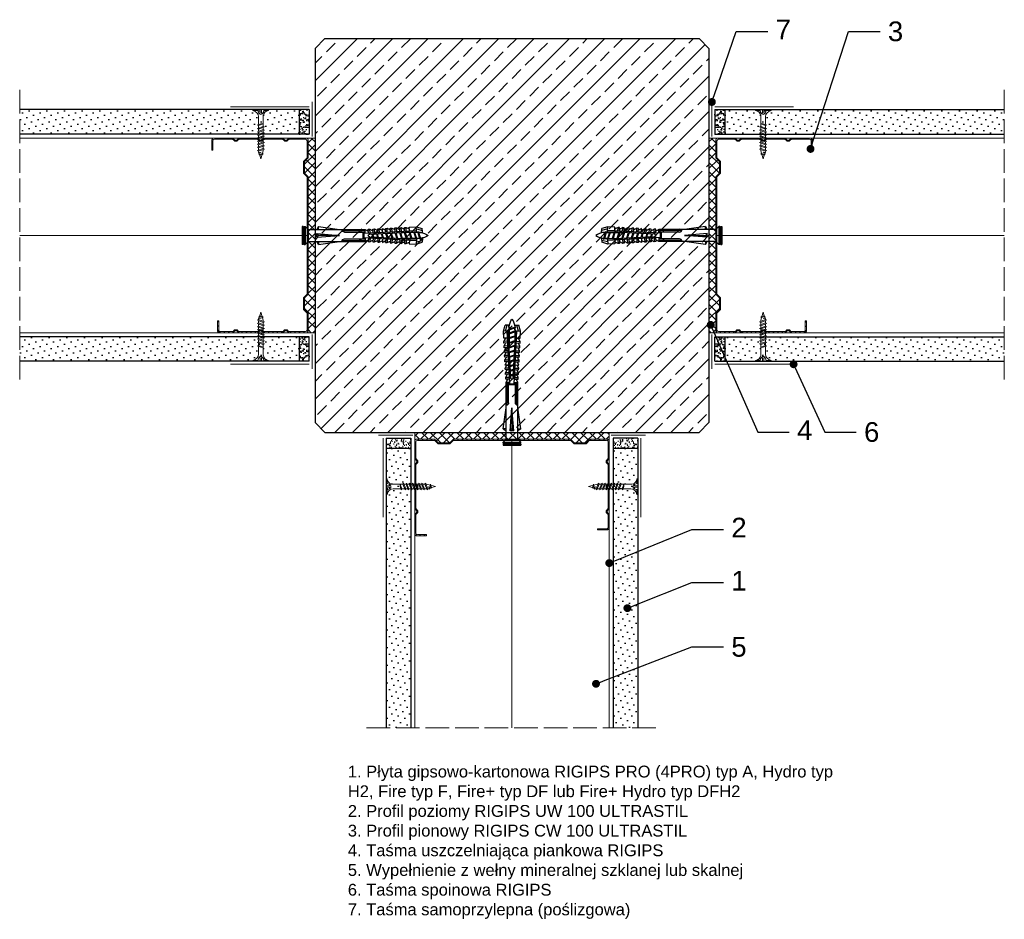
# Model space of a CAD drawing. Header units: millimetres. Extents: x 1245 to 3417, y 302 to 1534.
# Tile 9 of 9: x 2917 to 3417, y 1077 to 1534. Entities that reach past the tile are written whole.
import ezdxf
from ezdxf import colors
from ezdxf.entities.mleader import LeaderData, LeaderLine
from ezdxf.math import Vec2, Vec3

# ---------------------------------------------------------------- set-up
doc = ezdxf.new("R2010")
doc.units = ezdxf.units.MM
doc.linetypes.add('ACAD_ISO02W100', pattern=[15, 12, -3])
for name, color, linetype, lineweight in [('_ISOVER WELNA', 7, 'BATTING', 9), ('_RIGIPS AKCESORIA', 7, 'Continuous', 18), ('_RIGIPS G-K', 7, 'Continuous', 25), ('_RIGIPS PROFIL', 7, 'Continuous', 18), ('KRESKOWANIE', 7, 'Continuous', 9), ('OPISY', 7, 'Continuous', 9), ('PRZERYWANA', 7, 'ACAD_ISO02W100', 9)]:
    doc.layers.add(name, color=color, linetype=linetype, lineweight=lineweight)
doc.styles.get("Standard").update_dxf_attribs({"font": 'arial.ttf'})
doc.linetypes.add('BATTING', pattern='A,0.00254,-2.54,[134,ltypeshp.shx,S=2.54,R=0,X=-2.54,Y=0],-5.08,[134,ltypeshp.shx,S=2.54,R=180,X=2.54,Y=0],-2.54', length=10.16254)

# ---------------------------------------------------------------- blocks, each defined once
blk = doc.blocks.new('TN 25')
at = {"layer": '_RIGIPS AKCESORIA'}
for p, q in [((0, -0.84), (0, 7.16)), ((0, 7.16), (0.46, 7.16)), ((0.46, 7.16), (0.46, 4.78)), ((8.47, 4.46), (8.79, 5)), ((8.79, 5), (9.93, 2.01)), ((10.1, 4.46), (10.41, 5)), ((10.41, 5), (11.56, 2.01)), ((11.67, 4.46), (11.99, 5)), ((11.99, 5), (13.14, 2.01)), ((13.21, 4.46), (13.52, 5)), ((13.52, 5), (14.67, 2.01)), ((14.8, 4.46), (15.12, 5)), ((15.12, 5), (16.26, 2.01)), ((16.42, 4.46), (16.73, 5)), ((16.73, 5), (17.88, 2.01)), ((17.99, 4.46), (18.31, 5)), ((18.31, 5), (19.45, 2.01)), ((19.68, 4.46), (20, 5)), ((20, 5), (21.14, 2.01)), ((0.46, 4.78), (0, 4.78)), ((0, 3.5), (1.77, 3.5)), ((0, 2.83), (1.77, 2.83)), ((0.46, 1.64), (0, 1.64)), ((0.46, -0.84), (0.46, 1.64)), ((1.77, 3.5), (1.77, 4.2)), ((1.77, 2.83), (1.77, 2.18)), ((3.02, 4.46), (8.47, 4.46)), ((7.49, 2.01), (3.55, 2.01)), ((7.12, 4.46), (7.12, 3.18)), ((8.03, 2.01), (7.12, 4.46)), ((7.12, 3.18), (7.65, 1.53)), ((7.65, 1.53), (8.03, 2.01)), ((9.41, 2.01), (8.03, 2.01)), ((9.61, 1.51), (8.47, 4.46)), ((9, 4.46), (10.1, 4.46)), ((9.93, 2.01), (9.61, 1.51)), ((11.04, 2.01), (9.93, 2.01)), ((11.23, 1.51), (10.1, 4.46)), ((10.62, 4.46), (11.67, 4.46)), ((11.56, 2.01), (11.23, 1.51)), ((12.61, 2.01), (11.56, 2.01)), ((12.81, 1.51), (11.67, 4.46)), ((12.2, 4.46), (13.21, 4.46)), ((13.14, 2.01), (12.81, 1.51)), ((14.15, 2.01), (13.14, 2.01)), ((14.34, 1.51), (13.21, 4.46)), ((13.73, 4.46), (14.8, 4.46)), ((14.67, 2.01), (14.34, 1.51)), ((15.74, 2.01), (14.67, 2.01)), ((15.94, 1.51), (14.8, 4.46)), ((15.33, 4.46), (16.42, 4.46)), ((16.26, 2.01), (15.94, 1.51)), ((17.36, 2.01), (16.26, 2.01)), ((17.55, 1.51), (16.42, 4.46)), ((16.94, 4.46), (17.99, 4.46)), ((17.88, 2.01), (17.55, 1.51)), ((18.93, 2.01), (17.88, 2.01)), ((19.13, 1.51), (17.99, 4.46)), ((18.52, 4.46), (19.68, 4.46)), ((19.45, 2.01), (19.13, 1.51)), ((19.45, 2.01), (20.62, 2.01)), ((20.82, 1.51), (19.68, 4.46)), ((20.21, 4.46), (20.7, 4.46)), ((20.7, 4.46), (22.28, 3.98)), ((21.14, 2.01), (20.82, 1.51)), ((21.14, 2.01), (21.81, 2.12)), ((21.85, 1.83), (21.67, 3.28)), ((21.67, 3.28), (22.14, 2.4)), ((22.14, 2.4), (21.85, 1.83)), ((22.7, 2.36), (22.14, 2.4)), ((22.28, 3.98), (22.56, 4.37)), ((22.7, 2.36), (22.28, 3.98)), ((22.56, 4.37), (23.03, 2.71)), ((23.03, 2.71), (22.7, 2.36)), ((22.71, 3.85), (25, 3.24)), ((25, 3.24), (23.03, 2.71)), ((0, -0.84), (0.46, -0.84))]:
    blk.add_line(p, q, dxfattribs=at)
for centre, major_axis, ratio, start_param, end_param in [((3.09, 7.67), (0.17, 3.2), 0.826134, 1.773653, 3.180586), ((-0.04, 0.9), (0, 3.93), 0.848176, -0.720942, -0.151112), ((3.37, -1.57), (0.28, 3.57), 0.832181, 0.035984, 1.430787), ((-2.73, 15.91), (0, 14.76), 0.848176, 3.399396, 3.475072), ((0.59, 4.62), (0, 2.81), 0.848176, 3.475072, 3.862535), ((1.66, 3.18), (0, 0.895), 0.848176, -1.552777, -0.720942), ((1.66, 3.18), (0, 0.895), 0.848176, 3.862535, 4.730408)]:
    blk.add_ellipse(centre, major_axis=major_axis, ratio=ratio, start_param=start_param, end_param=end_param, dxfattribs=at)
blk = doc.blocks.new('CW 100 ULTRASTIL')
h = blk.add_hatch()
h.set_pattern_fill('ANSI31', color=256, scale=0.5, style=0)
h.paths.add_polyline_path([(179.46, 109.85, -0.198912), (179.6, 110.2), (181.11, 111.71, 0.198912), (181.26, 112.06), (181.26, 117.65, 0.198912), (181.11, 118), (179.6, 119.51, -0.198912), (179.46, 119.86), (179.46, 128.31, -0.414214), (180.26, 129.11), (188.58, 129.11, -0.198912), (188.93, 128.96), (189.64, 128.25, 0.198912), (189.99, 128.11), (190.58, 128.11, 0.198912), (190.93, 128.25), (191.64, 128.96, -0.198912), (191.99, 129.11), (201.28, 129.11, -0.198912), (201.63, 128.96), (202.34, 128.25, 0.198912), (202.69, 128.11), (203.28, 128.11, 0.198912), (203.63, 128.25), (204.34, 128.96, -0.198912), (204.69, 129.11), (213.98, 129.11, -0.198912), (214.33, 128.96), (215.04, 128.25, 0.198912), (215.39, 128.11), (215.98, 128.11, 0.198912), (216.33, 128.25), (217.04, 128.96, -0.198912), (217.39, 129.11), (226.56, 129.11, -0.414214), (227.36, 128.31), (227.36, 123.66), (227.91, 123.66), (227.91, 128.86, 0.414214), (227.11, 129.66), (217.39, 129.66, 0.198912), (217.04, 129.51), (216.33, 128.8, -0.198912), (215.98, 128.66), (215.39, 128.66, -0.198912), (215.04, 128.8), (214.33, 129.51, 0.198912), (213.98, 129.66), (204.69, 129.66, 0.198912), (204.34, 129.51), (203.63, 128.8, -0.198912), (203.28, 128.66), (202.69, 128.66, -0.198912), (202.34, 128.8), (201.63, 129.51, 0.198912), (201.28, 129.66), (191.99, 129.66, 0.198912), (191.64, 129.51), (190.93, 128.8, -0.198912), (190.58, 128.66), (189.99, 128.66, -0.198912), (189.64, 128.8), (188.93, 129.51, 0.198912), (188.58, 129.66), (179.71, 129.66, 0.414214), (178.91, 128.86), (178.91, 119.86, 0.198912), (179.05, 119.51), (180.56, 118, -0.198912), (180.71, 117.65), (180.71, 112.06, -0.198912), (180.56, 111.71), (179.05, 110.2, 0.198912), (178.91, 109.85), (178.91, 50.66, 0.198912), (179.05, 50.31), (180.56, 48.8, -0.198912), (180.71, 48.45), (180.71, 42.86, -0.198912), (180.56, 42.51), (179.05, 41, 0.198912), (178.91, 40.65), (178.91, 31.66, 0.414214), (179.71, 30.86), (188.58, 30.86, 0.198912), (188.93, 31), (189.64, 31.71, -0.198912), (189.99, 31.86), (190.58, 31.86, -0.198912), (190.93, 31.71), (191.64, 31, 0.198912), (191.99, 30.86), (201.28, 30.86, 0.198912), (201.63, 31), (202.34, 31.71, -0.198912), (202.69, 31.86), (203.28, 31.86, -0.198912), (203.63, 31.71), (204.34, 31, 0.198912), (204.69, 30.86), (213.98, 30.86, 0.198912), (214.33, 31), (215.04, 31.71, -0.198912), (215.39, 31.86), (215.98, 31.86, -0.198912), (216.33, 31.71), (217.04, 31, 0.198912), (217.39, 30.86), (224.11, 30.86, 0.414214), (224.91, 31.66), (224.91, 36.86), (224.36, 36.86), (224.36, 32.21, -0.414214), (223.56, 31.41), (217.39, 31.41, -0.198912), (217.04, 31.55), (216.33, 32.26, 0.198912), (215.98, 32.41), (215.39, 32.41, 0.198912), (215.04, 32.26), (214.33, 31.55, -0.198912), (213.98, 31.41), (204.69, 31.41, -0.198912), (204.34, 31.55), (203.63, 32.26, 0.198912), (203.28, 32.41), (202.69, 32.41, 0.198912), (202.34, 32.26), (201.63, 31.55, -0.198912), (201.28, 31.41), (191.99, 31.41, -0.198912), (191.64, 31.55), (190.93, 32.26, 0.198912), (190.58, 32.41), (189.99, 32.41, 0.198912), (189.64, 32.26), (188.93, 31.55, -0.198912), (188.58, 31.41), (180.26, 31.41, -0.414214), (179.46, 32.21), (179.46, 40.65, -0.198912), (179.6, 41), (181.11, 42.51, 0.198912), (181.26, 42.86), (181.26, 48.45, 0.198912), (181.11, 48.8), (179.6, 50.31, -0.198912), (179.46, 50.66)])
at = {"layer": '_RIGIPS PROFIL'}
for p, q in [((178.91, 128.86), (178.91, 119.86)), ((179.46, 128.31), (179.46, 119.86)), ((188.58, 129.66), (179.71, 129.66)), ((188.58, 129.11), (180.26, 129.11)), ((188.93, 129.51), (189.64, 128.8)), ((188.93, 128.96), (189.64, 128.25)), ((190.58, 128.66), (189.99, 128.66)), ((190.58, 128.11), (189.99, 128.11)), ((191.64, 129.51), (190.93, 128.8)), ((191.64, 128.96), (190.93, 128.25)), ((201.28, 129.66), (191.99, 129.66)), ((201.28, 129.11), (191.99, 129.11)), ((201.63, 129.51), (202.34, 128.8)), ((201.63, 128.96), (202.34, 128.25)), ((203.28, 128.66), (202.69, 128.66)), ((203.28, 128.11), (202.69, 128.11)), ((204.34, 129.51), (203.63, 128.8)), ((204.34, 128.96), (203.63, 128.25)), ((204.69, 129.66), (213.98, 129.66)), ((204.69, 129.11), (213.98, 129.11)), ((214.33, 129.51), (215.04, 128.8)), ((214.33, 128.96), (215.04, 128.25)), ((215.98, 128.66), (215.39, 128.66)), ((215.98, 128.11), (215.39, 128.11)), ((217.04, 129.51), (216.33, 128.8)), ((217.04, 128.96), (216.33, 128.25)), ((227.11, 129.66), (217.39, 129.66)), ((226.56, 129.11), (217.39, 129.11)), ((227.36, 123.66), (227.36, 128.31)), ((227.91, 123.66), (227.91, 128.86)), ((227.36, 123.66), (227.91, 123.66)), ((180.56, 118), (179.05, 119.51)), ((181.11, 118), (179.6, 119.51)), ((180.71, 117.65), (180.71, 112.06)), ((181.26, 117.65), (181.26, 112.06)), ((180.56, 111.71), (179.05, 110.2)), ((181.11, 111.71), (179.6, 110.2)), ((178.91, 109.85), (178.91, 50.66)), ((179.46, 109.85), (179.46, 50.66)), ((180.56, 48.8), (179.05, 50.31)), ((181.11, 48.8), (179.6, 50.31)), ((180.71, 42.86), (180.71, 48.45)), ((181.26, 42.86), (181.26, 48.45)), ((178.91, 31.66), (178.91, 40.65)), ((180.56, 42.51), (179.05, 41)), ((179.46, 32.21), (179.46, 40.65)), ((181.11, 42.51), (179.6, 41)), ((224.36, 36.86), (224.36, 32.21)), ((224.36, 36.86), (224.91, 36.86)), ((224.91, 36.86), (224.91, 31.66)), ((188.58, 30.86), (179.71, 30.86)), ((188.58, 31.41), (180.26, 31.41)), ((188.93, 31.55), (189.64, 32.26)), ((188.93, 31), (189.64, 31.71)), ((190.58, 32.41), (189.99, 32.41)), ((190.58, 31.86), (189.99, 31.86)), ((191.64, 31.55), (190.93, 32.26)), ((191.64, 31), (190.93, 31.71)), ((201.28, 31.41), (191.99, 31.41)), ((201.28, 30.86), (191.99, 30.86)), ((201.63, 31.55), (202.34, 32.26)), ((201.63, 31), (202.34, 31.71)), ((203.28, 32.41), (202.69, 32.41)), ((203.28, 31.86), (202.69, 31.86)), ((204.34, 31.55), (203.63, 32.26)), ((204.34, 31), (203.63, 31.71)), ((204.69, 31.41), (213.98, 31.41)), ((204.69, 30.86), (213.98, 30.86)), ((214.33, 31.55), (215.04, 32.26)), ((214.33, 31), (215.04, 31.71)), ((215.98, 32.41), (215.39, 32.41)), ((215.98, 31.86), (215.39, 31.86)), ((217.04, 31.55), (216.33, 32.26)), ((217.04, 31), (216.33, 31.71)), ((223.56, 31.41), (217.39, 31.41)), ((224.11, 30.86), (217.39, 30.86))]:
    blk.add_line(p, q, dxfattribs=at)
for centre, radius, start, end in [((179.71, 128.86), 0.8, 90, 180), ((180.26, 128.31), 0.8, 90, 180), ((188.58, 129.16), 0.5, 45, 90), ((188.58, 128.61), 0.5, 45, 90), ((189.99, 129.16), 0.5, 225, 270), ((189.99, 128.61), 0.5, 225, 270), ((190.58, 129.16), 0.5, 270, 315), ((190.58, 128.61), 0.5, 270, 315), ((191.99, 129.16), 0.5, 90, 135), ((191.99, 128.61), 0.5, 90, 135), ((201.28, 129.16), 0.5, 45, 90), ((201.28, 128.61), 0.5, 45, 90), ((202.69, 129.16), 0.5, 225, 270), ((202.69, 128.61), 0.5, 225, 270), ((203.28, 129.16), 0.5, 270, 315), ((203.28, 128.61), 0.5, 270, 315), ((204.69, 129.16), 0.5, 90, 135), ((204.69, 128.61), 0.5, 90, 135), ((213.98, 129.16), 0.5, 45, 90), ((213.98, 128.61), 0.5, 45, 90), ((215.39, 129.16), 0.5, 225, 270), ((215.39, 128.61), 0.5, 225, 270), ((215.98, 129.16), 0.5, 270, 315), ((215.98, 128.61), 0.5, 270, 315), ((217.39, 129.16), 0.5, 90, 135), ((217.39, 128.61), 0.5, 90, 135), ((226.56, 128.31), 0.8, 0, 90), ((227.11, 128.86), 0.8, 0, 90), ((179.41, 119.86), 0.5, 180, 225), ((179.96, 119.86), 0.5, 180, 225), ((180.21, 117.65), 0.5, 0, 45), ((180.76, 117.65), 0.5, 0, 45), ((179.41, 109.85), 0.5, 135, 180), ((179.96, 109.85), 0.5, 135, 180), ((180.21, 112.06), 0.5, 315, 0), ((180.76, 112.06), 0.5, 315, 0), ((179.41, 50.66), 0.5, 180, 225), ((179.96, 50.66), 0.5, 180, 225), ((180.21, 48.45), 0.5, 0, 45), ((180.76, 48.45), 0.5, 0, 45), ((179.41, 40.65), 0.5, 135, 180), ((179.96, 40.65), 0.5, 135, 180), ((180.21, 42.86), 0.5, 315, 0), ((180.76, 42.86), 0.5, 315, 0), ((179.71, 31.66), 0.8, 180, 270), ((180.26, 32.21), 0.8, 180, 270), ((188.58, 31.91), 0.5, 270, 315), ((188.58, 31.36), 0.5, 270, 315), ((189.99, 31.91), 0.5, 90, 135), ((189.99, 31.36), 0.5, 90, 135), ((190.58, 31.91), 0.5, 45, 90), ((190.58, 31.36), 0.5, 45, 90), ((191.99, 31.91), 0.5, 225, 270), ((191.99, 31.36), 0.5, 225, 270), ((201.28, 31.91), 0.5, 270, 315), ((201.28, 31.36), 0.5, 270, 315), ((202.69, 31.91), 0.5, 90, 135), ((202.69, 31.36), 0.5, 90, 135), ((203.28, 31.91), 0.5, 45, 90), ((203.28, 31.36), 0.5, 45, 90), ((204.69, 31.91), 0.5, 225, 270), ((204.69, 31.36), 0.5, 225, 270), ((213.98, 31.91), 0.5, 270, 315), ((213.98, 31.36), 0.5, 270, 315), ((215.39, 31.91), 0.5, 90, 135), ((215.39, 31.36), 0.5, 90, 135), ((215.98, 31.91), 0.5, 45, 90), ((215.98, 31.36), 0.5, 45, 90), ((217.39, 31.91), 0.5, 225, 270), ((217.39, 31.36), 0.5, 225, 270), ((223.56, 32.21), 0.8, 270, 0), ((224.11, 31.66), 0.8, 270, 0)]:
    blk.add_arc(centre, radius, start, end, dxfattribs=at)
blk = doc.blocks.new('kolek rozprezny komplet 60')
for p, q in [((390.66, 217.01), (390.76, 218.91)), ((393.15, 216.88), (390.66, 217.01)), ((393.75, 218.75), (390.71, 217.96)), ((393.81, 219.85), (390.76, 218.91)), ((391.67, 216.95), (392.67, 216.95)), ((392.67, 216.95), (391.67, 213.95)), ((392.67, 216.95), (392.07, 213.95)), ((393.07, 216.95), (392.07, 213.95)), ((392.67, 216.95), (393.04, 217.45)), ((393.07, 216.95), (393.04, 217.45)), ((393.07, 216.95), (394.67, 216.95)), ((394.67, 216.95), (393.67, 213.95)), ((393.68, 217.35), (393.81, 219.85)), ((417.38, 216.11), (393.68, 217.35)), ((420.47, 216.55), (393.71, 217.95)), ((397.41, 219.66), (393.81, 219.85)), ((394.67, 216.95), (394.07, 213.95)), ((395.07, 216.95), (394.07, 213.95)), ((394.67, 216.95), (394.92, 217.29)), ((395.07, 216.95), (395.05, 217.28)), ((395.07, 216.95), (397.07, 216.95)), ((397.07, 216.95), (396.07, 213.95)), ((397.07, 216.95), (396.47, 213.95)), ((397.47, 216.95), (396.47, 213.95)), ((397.07, 216.95), (397.23, 217.17)), ((397.31, 217.76), (397.41, 219.66)), ((397.47, 216.95), (397.46, 217.16)), ((397.47, 216.95), (399.47, 216.95)), ((397.67, 217.14), (397.71, 217.74)), ((399, 219.58), (397.82, 218.98)), ((398.47, 217.1), (398.5, 217.7)), ((399.47, 216.95), (398.47, 213.95)), ((399.47, 216.95), (398.87, 213.95)), ((399.87, 216.95), (398.87, 213.95)), ((398.9, 217.68), (399, 219.58)), ((399.8, 219.54), (399, 219.58)), ((399.47, 216.95), (399.55, 217.05)), ((399.7, 217.64), (399.8, 219.54)), ((399.87, 216.95), (399.87, 217.03)), ((399.87, 216.95), (401.38, 216.95)), ((400.07, 217.02), (400.1, 217.62)), ((401.4, 219.45), (400.22, 218.85)), ((400.87, 216.98), (400.9, 217.58)), ((401.87, 216.92), (400.87, 213.95)), ((401.87, 216.92), (401.27, 213.95)), ((402.26, 216.9), (401.27, 213.95)), ((401.3, 217.56), (401.4, 219.45)), ((402.2, 219.41), (401.4, 219.45)), ((402.1, 217.51), (402.2, 219.41)), ((402.47, 216.89), (402.5, 217.49)), ((403.8, 219.33), (402.61, 218.72)), ((403.27, 216.85), (403.3, 217.45)), ((404.22, 216.8), (403.31, 214.05)), ((403.7, 217.43), (403.8, 219.33)), ((404.24, 216.8), (403.7, 214.07)), ((404.62, 216.78), (403.72, 214.07)), ((404.6, 219.29), (403.8, 219.33)), ((404.5, 217.39), (404.6, 219.29)), ((404.86, 216.77), (404.9, 217.37)), ((406.19, 219.2), (405.01, 218.6)), ((405.66, 216.73), (405.69, 217.32)), ((406.58, 216.68), (405.75, 214.18)), ((406.09, 217.3), (406.19, 219.2)), ((406.62, 216.68), (406.12, 214.2)), ((406.98, 216.66), (406.16, 214.2)), ((406.99, 219.16), (406.19, 219.2)), ((406.89, 217.26), (406.99, 219.16)), ((407.26, 216.64), (407.29, 217.24)), ((408.59, 219.08), (407.41, 218.47)), ((408.06, 216.6), (408.09, 217.2)), ((408.94, 216.55), (408.19, 214.31)), ((408.49, 217.18), (408.59, 219.08)), ((408.99, 216.55), (408.55, 214.33)), ((409.39, 219.03), (408.59, 219.08)), ((409.34, 216.53), (408.6, 214.33)), ((409.29, 217.14), (409.39, 219.03)), ((409.66, 216.52), (409.69, 217.12)), ((410.99, 218.95), (409.8, 218.35)), ((410.46, 216.47), (410.49, 217.07)), ((411.3, 216.43), (410.64, 214.44)), ((410.89, 217.05), (410.99, 218.95)), ((411.37, 216.43), (410.98, 214.45)), ((411.69, 216.41), (411.04, 214.46)), ((412.59, 218.87), (411.4, 218.26)), ((412.05, 216.39), (412.09, 216.99)), ((412.49, 216.97), (412.59, 218.87)), ((413.38, 218.82), (412.59, 218.87)), ((412.85, 216.35), (412.89, 216.95)), ((413.66, 216.31), (413.08, 214.56)), ((413.28, 216.93), (413.38, 218.82)), ((413.75, 216.3), (413.4, 214.58)), ((414.05, 216.29), (413.49, 214.58)), ((414.98, 218.74), (413.8, 218.14)), ((414.45, 216.27), (414.48, 216.86)), ((414.88, 216.84), (414.98, 218.74)), ((415.78, 218.7), (414.98, 218.74)), ((415.25, 216.22), (415.28, 216.82)), ((416.02, 216.18), (415.52, 214.69)), ((415.68, 216.8), (415.78, 218.7)), ((416.12, 216.18), (415.83, 214.71)), ((416.41, 216.16), (415.93, 214.71)), ((417.38, 218.62), (416.2, 218.01)), ((417.28, 216.72), (417.38, 218.62)), ((418.18, 218.57), (417.38, 218.62)), ((418.22, 215.58), (418.01, 214.95)), ((418.08, 216.68), (418.18, 218.57)), ((419.78, 218.49), (418.59, 217.89)), ((419.68, 216.59), (419.78, 218.49)), ((430.17, 217.15), (419.71, 217.15)), ((431.37, 217.95), (419.75, 217.95)), ((448.67, 218.45), (419.77, 218.45)), ((420.47, 217.15), (420.47, 213.75)), ((420.67, 217.15), (420.67, 213.75)), ((420.87, 217.15), (420.87, 213.75)), ((443.47, 219.95), (432.8, 218.45)), ((444.34, 216.37), (432.8, 215.45)), ((432.8, 215.45), (443.47, 215.45)), ((444.34, 214.53), (432.8, 215.45)), ((443.47, 218.45), (443.47, 219.95)), ((443.47, 219.95), (444.34, 218.45)), ((444.34, 216.37), (443.47, 215.45)), ((444.34, 214.53), (443.47, 215.45)), ((444.34, 214.53), (444.34, 216.37)), ((450.17, 219.95), (448.67, 218.45)), ((448.67, 218.45), (448.67, 212.45)), ((448.67, 216.95), (448.67, 213.95)), ((450.17, 219.95), (450.17, 210.95)), ((450.67, 219.95), (450.17, 219.95)), ((450.67, 219.95), (450.67, 210.95)), ((450.67, 219.35), (451.17, 219.95)), ((451.17, 219.95), (451.67, 219.95)), ((451.17, 219.95), (451.17, 210.95)), ((451.67, 219.95), (451.67, 210.95)), ((393.15, 214.02), (390.66, 213.89)), ((390.66, 213.89), (390.76, 211.99)), ((393.75, 212.15), (390.71, 212.94)), ((393.81, 211.05), (390.76, 211.99)), ((391.67, 213.95), (391.71, 213.45)), ((391.71, 213.45), (392.07, 213.95)), ((392.07, 213.95), (393.67, 213.95)), ((393.67, 213.95), (393.7, 213.55)), ((417.38, 214.79), (393.68, 213.55)), ((393.68, 213.55), (393.81, 211.05)), ((420.47, 214.35), (393.71, 212.95)), ((393.78, 213.55), (394.07, 213.95)), ((397.41, 211.24), (393.81, 211.05)), ((394.07, 213.95), (396.07, 213.95)), ((396.07, 213.95), (396.09, 213.67)), ((396.28, 213.68), (396.47, 213.95)), ((396.47, 213.95), (398.47, 213.95)), ((397.31, 213.14), (397.41, 211.24)), ((397.67, 213.76), (397.71, 213.16)), ((399, 211.32), (397.82, 211.93)), ((398.47, 213.95), (398.48, 213.8)), ((398.47, 213.8), (398.5, 213.2)), ((398.77, 213.81), (398.87, 213.95)), ((398.87, 213.95), (400.87, 213.95)), ((398.9, 213.22), (399, 211.32)), ((399.8, 211.36), (399, 211.32)), ((399.7, 213.26), (399.8, 211.36)), ((400.07, 213.88), (400.1, 213.28)), ((401.4, 211.45), (400.22, 212.05)), ((400.87, 213.95), (400.88, 213.92)), ((400.87, 213.92), (400.9, 213.32)), ((401.27, 213.95), (401.38, 213.95)), ((401.27, 213.94), (401.27, 213.95)), ((401.3, 213.35), (401.4, 211.45)), ((402.2, 211.49), (401.4, 211.45)), ((402.1, 213.39), (402.2, 211.49)), ((402.47, 214.01), (402.5, 213.41)), ((403.8, 211.57), (402.61, 212.18)), ((403.27, 214.05), (403.3, 213.45)), ((403.7, 213.47), (403.8, 211.57)), ((404.6, 211.62), (403.8, 211.57)), ((404.5, 213.51), (404.6, 211.62)), ((404.86, 214.13), (404.9, 213.53)), ((406.19, 211.7), (405.01, 212.3)), ((405.66, 214.17), (405.69, 213.58)), ((406.09, 213.6), (406.19, 211.7)), ((406.99, 211.74), (406.19, 211.7)), ((406.89, 213.64), (406.99, 211.74)), ((407.26, 214.26), (407.29, 213.66)), ((408.59, 211.82), (407.41, 212.43)), ((408.06, 214.3), (408.09, 213.7)), ((408.49, 213.72), (408.59, 211.82)), ((409.39, 211.87), (408.59, 211.82)), ((409.29, 213.76), (409.39, 211.87)), ((409.66, 214.38), (409.69, 213.79)), ((410.99, 211.95), (409.8, 212.55)), ((410.46, 214.43), (410.49, 213.83)), ((410.89, 213.85), (410.99, 211.95)), ((412.59, 212.03), (411.4, 212.64)), ((412.05, 214.51), (412.09, 213.91)), ((412.49, 213.93), (412.59, 212.03)), ((413.38, 212.08), (412.59, 212.03)), ((412.85, 214.55), (412.89, 213.95)), ((413.28, 213.97), (413.38, 212.08)), ((414.98, 212.16), (413.8, 212.76)), ((414.45, 214.64), (414.48, 214.04)), ((414.88, 214.06), (414.98, 212.16)), ((415.78, 212.2), (414.98, 212.16)), ((415.25, 214.68), (415.28, 214.08)), ((415.68, 214.1), (415.78, 212.2)), ((417.38, 212.29), (416.2, 212.89)), ((417.28, 214.18), (417.38, 212.29)), ((418.18, 212.33), (417.38, 212.29)), ((418.08, 214.22), (418.18, 212.33)), ((419.78, 212.41), (418.59, 213.01)), ((419.68, 214.31), (419.78, 212.41)), ((430.17, 213.75), (419.71, 213.75)), ((431.37, 212.95), (419.75, 212.95)), ((448.67, 212.45), (419.77, 212.45)), ((443.47, 210.95), (432.8, 212.45)), ((443.47, 212.45), (443.47, 210.95)), ((443.47, 210.95), (444.34, 212.45)), ((450.17, 210.95), (448.67, 212.45)), ((450.67, 210.95), (450.17, 210.95)), ((450.67, 211.55), (451.17, 210.95)), ((451.17, 210.95), (451.67, 210.95))]:
    blk.add_line(p, q)
for centre, radius, start, end in [((393.41, 206.24), 10.85, 99.2038, 121.9083), ((393.41, 224.66), 10.85, 238.0917, 260.7962), ((393.65, 216.85), 0.5, 87, 177), ((397.68, 219.24), 0.3, 177, 297), ((400.08, 219.12), 0.3, 177, 297), ((402.48, 218.99), 0.3, 177, 297), ((404.87, 218.87), 0.3, 177, 297), ((407.27, 218.74), 0.3, 177, 297), ((409.67, 218.61), 0.3, 177, 297), ((411.27, 218.53), 0.3, 177, 297), ((413.66, 218.41), 0.3, 177, 297), ((416.06, 218.28), 0.3, 177, 297), ((417.55, 215.45), 0.682, 255.8604, 104.1386), ((418.46, 218.15), 0.3, 177, 297), ((422.67, 216.95), 1, 90, 168.463), ((430.17, 218.45), 1.3, 270, 0), ((393.65, 214.05), 0.5, 183, 273), ((397.68, 211.66), 0.3, 63, 183), ((400.08, 211.78), 0.3, 63, 183), ((402.48, 211.91), 0.3, 63, 183), ((404.87, 212.03), 0.3, 63, 183), ((407.27, 212.16), 0.3, 63, 183), ((409.67, 212.29), 0.3, 63, 183), ((411.27, 212.37), 0.3, 63, 183), ((413.66, 212.5), 0.3, 63, 183), ((416.06, 212.62), 0.3, 63, 183), ((418.46, 212.75), 0.3, 63, 183), ((422.67, 213.95), 1, 191.537, 270), ((430.17, 212.45), 1.3, 0, 90)]:
    blk.add_arc(centre, radius, start, end)
blk = doc.blocks.new('_Dot')
at = {"color": 0, "linetype": 'ByBlock', "lineweight": -2}
blk.add_line((-0.5, 0), (-1, 0), dxfattribs=at)
at = {"color": 0, "linetype": 'ByBlock', "const_width": 0.5}
blk.add_lwpolyline([(-0.25, 0, 1), (0.25, 0, 1)], format="xyb", close=True, dxfattribs=at)

msp = doc.modelspace()

# ---------------------------------------------------------------- hatches: boundary and pattern name
at = {"layer": '_RIGIPS AKCESORIA'}
h = msp.add_hatch(dxfattribs=at)
h.set_pattern_fill('ANSI37', color=256, style=0)
h.set_pattern_definition([(135, (5361.774, 384.5676), (2.245064, 2.245064), []), (45, (5361.774, 384.5676), (2.245064, -2.245064), [])])
h.paths.add_polyline_path([(3063.07, 1454.04, 0.198912), (3062.92, 1454.4), (3061.42, 1455.9, -0.198912), (3061.27, 1456.26), (3061.27, 1461.84, -0.198912), (3061.42, 1462.2), (3062.92, 1463.7, 0.198912), (3063.07, 1464.06), (3063.07, 1473.05, 0.414214), (3062.27, 1473.85), (3066.57, 1473.85), (3066.57, 1375.05), (3062.27, 1375.05, 0.414214), (3063.07, 1375.85), (3063.07, 1384.84, 0.198912), (3062.92, 1385.2), (3061.42, 1386.7, -0.198912), (3061.27, 1387.06), (3061.27, 1392.64, -0.198912), (3061.42, 1393), (3062.92, 1394.5, 0.198912), (3063.07, 1394.86)])
h = msp.add_hatch(dxfattribs=at)
h.set_pattern_fill('ANSI37', color=256, style=0)
h.set_pattern_definition([(45, (971.3672, 384.5676), (-2.245064, 2.245064), []), (135, (971.3672, 384.5676), (-2.245064, -2.245064), [])])
h.paths.add_polyline_path([(3270.07, 1454.04, -0.198912), (3270.22, 1454.4), (3271.72, 1455.9, 0.198912), (3271.87, 1456.26), (3271.87, 1461.84, 0.198912), (3271.72, 1462.2), (3270.22, 1463.7, -0.198912), (3270.07, 1464.06), (3270.07, 1473.05, -0.414214), (3270.87, 1473.85), (3266.57, 1473.85), (3266.57, 1375.05), (3270.87, 1375.05, -0.414214), (3270.07, 1375.85), (3270.07, 1384.84, -0.198912), (3270.22, 1385.2), (3271.72, 1386.7, 0.198912), (3271.87, 1387.06), (3271.87, 1392.64, 0.198912), (3271.72, 1393), (3270.22, 1394.5, -0.198912), (3270.07, 1394.86)])
h = msp.add_hatch(dxfattribs=at)
h.set_pattern_fill('ANSI37', color=256, angle=90, style=0)
h.set_pattern_definition([(225, (4206.4543, 3619.6547), (-2.245064, 2.245064), []), (135, (4206.4543, 3619.6547), (2.245064, 2.245064), [])])
h.paths.add_polyline_path([(3136.98, 1320.95, 0.198912), (3136.62, 1320.8), (3135.12, 1319.3, -0.198912), (3134.76, 1319.15), (3129.18, 1319.15, -0.198912), (3128.82, 1319.3), (3127.32, 1320.8, 0.198912), (3126.96, 1320.95), (3117.97, 1320.95, 0.414214), (3117.17, 1320.15), (3117.17, 1324.45), (3215.97, 1324.45), (3215.97, 1320.15, 0.414214), (3215.17, 1320.95), (3206.18, 1320.95, 0.198912), (3205.82, 1320.8), (3204.32, 1319.3, -0.198912), (3203.96, 1319.15), (3198.38, 1319.15, -0.198912), (3198.02, 1319.3), (3196.52, 1320.8, 0.198912), (3196.16, 1320.95)])
at = {"layer": '_RIGIPS G-K'}
h = msp.add_hatch(dxfattribs=at)
h.set_pattern_fill('DOTS', color=256, scale=2, angle=225, style=0)
h.set_pattern_definition([(315, (5361.774, 385.4676), (-1.122532, -3.367596), [0, -3.175])])
h.paths.add_polyline_path([(2916.57, 1475.85), (2916.57, 1488.35), (3058.57, 1488.35), (3058.57, 1475.85)])
h = msp.add_hatch(dxfattribs=at)
h.set_pattern_fill('AR-SAND', color=256, scale=0.05, style=0)
h.set_pattern_definition([(142.5, (5078.1073, 385.4676), (0.0800016, 2.4470662), [0, -1.9304, 0, -2.159, 0, -2.06375]), (172.5, (5078.1073, 385.4676), (-2.2476164, 3.5841255), [0, -1.0414, 0, -1.7399, 0, -0.66675]), (212.5, (5079.6694, 385.4676), (-3.9549619, 0.007186), [0, -0.635, 0, -2.286, 0, -2.9845]), (222.5, (5079.6694, 385.4676), (-3.8177823, 1.1146466), [0, -0.3175, 0, -1.4986, 0, -1.7145])])
h.paths.add_polyline_path([(3058.57, 1488.35), (3063.57, 1488.35), (3063.57, 1475.85), (3058.57, 1475.85)])
h = msp.add_hatch(dxfattribs=at)
h.set_pattern_fill('AR-SAND', color=256, scale=0.05, style=0)
h.set_pattern_definition([(37.5, (1255.0338, 385.4676), (-0.0800016, 2.4470662), [0, -1.9304, 0, -2.159, 0, -2.06375]), (7.5, (1255.0338, 385.4676), (2.2476164, 3.5841255), [0, -1.0414, 0, -1.7399, 0, -0.66675]), (327.5, (1253.4717, 385.4676), (3.9549619, 0.007186), [0, -0.635, 0, -2.286, 0, -2.9845]), (317.5, (1253.4717, 385.4676), (3.8177823, 1.1146466), [0, -0.3175, 0, -1.4986, 0, -1.7145])])
h.paths.add_polyline_path([(3274.57, 1488.35), (3269.57, 1488.35), (3269.57, 1475.85), (3274.57, 1475.85)])
h = msp.add_hatch(dxfattribs=at)
h.set_pattern_fill('DOTS', color=256, scale=2, angle=225, style=0)
h.set_pattern_definition([(225, (971.3672, 385.4676), (1.122532, -3.367596), [0, -3.175])])
h.paths.add_polyline_path([(3416.57, 1475.85), (3416.57, 1488.35), (3274.57, 1488.35), (3274.57, 1475.85)])
h = msp.add_hatch(dxfattribs=at)
h.set_pattern_fill('DOTS', color=256, scale=2, angle=225, style=0)
h.set_pattern_definition([(315, (5361.774, 383.6676), (-1.122532, -3.367596), [0, -3.175])])
h.paths.add_polyline_path([(2916.57, 1360.55), (2916.57, 1373.05), (3058.57, 1373.05), (3058.57, 1360.55)])
h = msp.add_hatch(dxfattribs=at)
h.set_pattern_fill('AR-SAND', color=256, scale=0.05, style=0)
h.set_pattern_definition([(217.5, (5078.1073, 2463.4351), (0.0800016, -2.4470662), [0, -1.9304, 0, -2.159, 0, -2.06375]), (187.5, (5078.1073, 2463.435), (-2.2476164, -3.5841255), [0, -1.0414, 0, -1.7399, 0, -0.66675]), (147.5, (5079.6694, 2463.4351), (-3.9549619, -0.007186), [0, -0.635, 0, -2.286, 0, -2.9845]), (137.5, (5079.6694, 2463.435), (-3.8177823, -1.1146466), [0, -0.3175, 0, -1.4986, 0, -1.7145])])
h.paths.add_polyline_path([(3063.57, 1360.55), (3058.57, 1360.55), (3058.57, 1373.05), (3063.57, 1373.05)])
h = msp.add_hatch(dxfattribs=at)
h.set_pattern_fill('AR-SAND', color=256, scale=0.05, style=0)
h.set_pattern_definition([(322.5, (1255.0338, 2463.4351), (-0.0800016, -2.4470662), [0, -1.9304, 0, -2.159, 0, -2.06375]), (352.5, (1255.0338, 2463.435), (2.2476164, -3.5841255), [0, -1.0414, 0, -1.7399, 0, -0.66675]), (32.5, (1253.4717, 2463.4351), (3.9549619, -0.007186), [0, -0.635, 0, -2.286, 0, -2.9845]), (42.5, (1253.4717, 2463.435), (3.8177823, -1.1146466), [0, -0.3175, 0, -1.4986, 0, -1.7145])])
h.paths.add_polyline_path([(3269.57, 1360.55), (3274.57, 1360.55), (3274.57, 1373.05), (3269.57, 1373.05)])
h = msp.add_hatch(dxfattribs=at)
h.set_pattern_fill('DOTS', color=256, scale=2, angle=225, style=0)
h.set_pattern_definition([(225, (971.3672, 383.6676), (1.122532, -3.367596), [0, -3.175])])
h.paths.add_polyline_path([(3416.57, 1360.55), (3416.57, 1373.05), (3274.57, 1373.05), (3274.57, 1360.55)])
h = msp.add_hatch(dxfattribs=at)
h.set_pattern_fill('AR-SAND', color=256, scale=0.05, angle=90, style=0)
h.set_pattern_definition([(232.5, (4205.5543, 3335.9881), (-2.4470662, 0.0800016), [0, -1.9304, 0, -2.159, 0, -2.06375]), (262.5, (4205.5543, 3335.988), (-3.5841255, -2.2476164), [0, -1.0414, 0, -1.7399, 0, -0.66675]), (302.5, (4205.5543, 3337.5502), (-0.007186, -3.9549619), [0, -0.635, 0, -2.286, 0, -2.9845]), (312.5, (4205.5543, 3337.5502), (-1.1146466, -3.8177823), [0, -0.3175, 0, -1.4986, 0, -1.7145])])
h.paths.add_polyline_path([(3102.67, 1316.45), (3102.67, 1321.45), (3115.17, 1321.45), (3115.17, 1316.45)])
h = msp.add_hatch(dxfattribs=at)
h.set_pattern_fill('AR-SAND', color=256, scale=0.05, angle=90, style=0)
h.set_pattern_definition([(307.5, (2127.5867, 3335.9881), (2.4470662, 0.0800016), [0, -1.9304, 0, -2.159, 0, -2.06375]), (277.5, (2127.5867, 3335.988), (3.5841255, -2.2476164), [0, -1.0414, 0, -1.7399, 0, -0.66675]), (237.5, (2127.5867, 3337.5502), (0.007186, -3.9549619), [0, -0.635, 0, -2.286, 0, -2.9845]), (227.5, (2127.5867, 3337.5502), (1.1146466, -3.8177823), [0, -0.3175, 0, -1.4986, 0, -1.7145])])
h.paths.add_polyline_path([(3230.47, 1321.45), (3230.47, 1316.45), (3217.97, 1316.45), (3217.97, 1321.45)])
h = msp.add_hatch(dxfattribs=at)
h.set_pattern_fill('DOTS', color=256, scale=2, angle=315, style=0)
h.set_pattern_definition([(45, (4205.5543, 3619.6547), (3.367596, -1.122532), [0, -3.175])])
h.paths.add_polyline_path([(3115.17, 1174.45), (3102.67, 1174.45), (3102.67, 1316.45), (3115.17, 1316.45)])
h = msp.add_hatch(dxfattribs=at)
h.set_pattern_fill('DOTS', color=256, scale=2, angle=315, style=0)
h.set_pattern_definition([(45, (4207.3543, 3619.6547), (3.367596, -1.122532), [0, -3.175])])
h.paths.add_polyline_path([(3230.47, 1174.45), (3217.97, 1174.45), (3217.97, 1316.45), (3230.47, 1316.45)])
at = {"layer": 'KRESKOWANIE'}
h = msp.add_hatch(dxfattribs=at)
h.set_pattern_fill('ANSI33', color=256, scale=2, style=0)
h.set_pattern_definition([(45, (1671.367, 0), (-8.980256, 8.980256), []), (45, (1680.347, 0), (-8.980256, 8.980256), [6.35, -3.175])])
h.paths.add_polyline_path([(3266.57, 1519.45), (3261.57, 1524.45), (3071.57, 1524.45), (3066.57, 1519.45), (3066.57, 1329.45), (3071.57, 1324.45), (3261.57, 1324.45), (3266.57, 1329.45)])

# ---------------------------------------------------------------- linework, layer by layer
for p, q in [((3066.57, 1519.45), (3071.57, 1524.45)), ((3071.57, 1524.45), (3261.57, 1524.45)), ((3261.57, 1524.45), (3266.57, 1519.45)), ((3066.57, 1519.45), (3066.57, 1329.45)), ((3266.57, 1519.45), (3266.57, 1329.45)), ((3071.57, 1324.45), (3066.57, 1329.45)), ((3266.57, 1329.45), (3261.57, 1324.45)), ((3071.57, 1324.45), (3261.57, 1324.45))]:
    msp.add_line(p, q)
at = {"layer": '_ISOVER WELNA', "ltscale": 4.8}
for p, q in [((2916.57, 1424.45), (3062.52, 1424.45)), ((3416.57, 1424.45), (3270.62, 1424.45)), ((3166.57, 1174.45), (3166.57, 1320.4))]:
    msp.add_line(p, q, dxfattribs=at)
at = {"layer": '_RIGIPS AKCESORIA'}
for p, q in [((3065.07, 1474.75), (3065.07, 1492.25)), ((3268.07, 1474.75), (3268.07, 1492.25)), ((3063.57, 1489.85), (3023.57, 1489.85)), ((3269.57, 1489.85), (3309.57, 1489.85)), ((3065.07, 1374.15), (3065.07, 1356.65)), ((3268.07, 1374.15), (3268.07, 1356.65)), ((3063.57, 1359.05), (3023.57, 1359.05)), ((3269.57, 1359.05), (3309.57, 1359.05)), ((3116.27, 1322.95), (3098.77, 1322.95)), ((3101.17, 1321.45), (3101.17, 1281.45)), ((3216.87, 1322.95), (3234.37, 1322.95)), ((3231.97, 1321.45), (3231.97, 1281.45))]:
    msp.add_line(p, q, dxfattribs=at)
at = {"layer": '_RIGIPS G-K'}
for p, q in [((3063.57, 1488.35), (2916.57, 1488.35)), ((3058.57, 1488.35), (3058.57, 1475.85)), ((3063.57, 1488.35), (3063.57, 1475.85)), ((3269.57, 1488.35), (3416.57, 1488.35)), ((3269.57, 1488.35), (3269.57, 1475.85)), ((3274.57, 1488.35), (3274.57, 1475.85)), ((3063.57, 1475.85), (2916.57, 1475.85)), ((3269.57, 1475.85), (3416.57, 1475.85)), ((3063.57, 1373.05), (2916.57, 1373.05)), ((3058.57, 1373.05), (3058.57, 1360.55)), ((3063.57, 1360.55), (3063.57, 1373.05)), ((3269.57, 1373.05), (3416.57, 1373.05)), ((3269.57, 1360.55), (3269.57, 1373.05)), ((3274.57, 1373.05), (3274.57, 1360.55)), ((3063.57, 1360.55), (2916.57, 1360.55)), ((3269.57, 1360.55), (3416.57, 1360.55)), ((3102.67, 1321.45), (3102.67, 1174.45)), ((3102.67, 1321.45), (3115.17, 1321.45)), ((3115.17, 1321.45), (3115.17, 1174.45)), ((3217.97, 1321.45), (3217.97, 1174.45)), ((3230.47, 1321.45), (3217.97, 1321.45)), ((3230.47, 1321.45), (3230.47, 1174.45)), ((3102.67, 1316.45), (3115.17, 1316.45)), ((3217.97, 1316.45), (3230.47, 1316.45))]:
    msp.add_line(p, q, dxfattribs=at)
at = {"layer": '_RIGIPS PROFIL'}
for p, q in [((3066.57, 1473.85), (2916.57, 1473.85)), ((3266.57, 1473.85), (3416.57, 1473.85)), ((3066.57, 1375.05), (2916.57, 1375.05)), ((3266.57, 1375.05), (3416.57, 1375.05)), ((3117.17, 1324.45), (3117.17, 1174.45)), ((3215.97, 1324.45), (3215.97, 1174.45))]:
    msp.add_line(p, q, dxfattribs=at)
at = {"layer": 'PRZERYWANA'}
for p, q in [((2916.57, 1498.35), (2916.57, 1350.55)), ((3416.57, 1498.35), (3416.57, 1350.55)), ((3092.67, 1174.45), (3240.47, 1174.45))]:
    msp.add_line(p, q, dxfattribs=at)

# ---------------------------------------------------------------- block references
at = {"xscale": -1}
msp.add_blockref('kolek rozprezny komplet 60', (3511.75, 1209), dxfattribs=at)
msp.add_blockref('kolek rozprezny komplet 60', (2821.4, 1209))
at = {"xscale": -1, "rotation": 90}
msp.add_blockref('kolek rozprezny komplet 60', (3382.02, 1769.63), dxfattribs=at)
at = {"layer": '_RIGIPS AKCESORIA'}
for p, rotation in [((3035.83, 1488.35), 270), ((3297.32, 1360.55), 90)]:
    msp.add_blockref('TN 25', p, dxfattribs=dict(at, rotation=rotation))
at = {"layer": '_RIGIPS AKCESORIA', "xscale": -1}
for p, rotation in [((3297.32, 1488.35), 90), ((3035.83, 1360.55), 270)]:
    msp.add_blockref('TN 25', p, dxfattribs=dict(at, rotation=rotation))
at = {"layer": '_RIGIPS AKCESORIA'}
msp.add_blockref('TN 25', (3102.67, 1293.71), dxfattribs=at)
at = {"layer": '_RIGIPS AKCESORIA', "xscale": -1}
msp.add_blockref('TN 25', (3230.47, 1293.71), dxfattribs=at)
at = {"layer": '_RIGIPS PROFIL', "xscale": -1}
msp.add_blockref('CW 100 ULTRASTIL', (3241.98, 1344.19), dxfattribs=at)
at = {"layer": '_RIGIPS PROFIL'}
msp.add_blockref('CW 100 ULTRASTIL', (3091.16, 1344.19), dxfattribs=at)
at = {"layer": '_RIGIPS PROFIL', "xscale": -1, "rotation": 90}
msp.add_blockref('CW 100 ULTRASTIL', (3246.83, 1499.86), dxfattribs=at)

# ---------------------------------------------------------------- texts
at = {"insert": (3083.21, 1155.18), "char_height": 6, "width": 260.5914, "attachment_point": 1}
msp.add_mtext('1. Płyta gipsowo-kartonowa RIGIPS PRO (4PRO) typ A, Hydro typ H2, Fire typ F, Fire+ typ DF lub Fire+ Hydro typ DFH2\\P2. Profil poziomy RIGIPS UW 100 ULTRASTIL\\P3. Profil pionowy RIGIPS CW 100 ULTRASTIL\\P4. Taśma uszczelniająca piankowa RIGIPS\\P5. Wypełnienie z wełny mineralnej szklanej lub skalnej\\P6. Taśma spoinowa RIGIPS\\P7. Taśma samoprzylepna (poślizgowa)', dxfattribs=at)

# ---------------------------------------------------------------- leaders
at = {"layer": 'OPISY'}
ml = msp.add_multileader_mtext('Standard', dxfattribs=at)
ml.set_content('7', color=256)
ml.set_leader_properties()
ml.set_arrow_properties(name='DOT')
ml.build(insert=Vec2(0, 0))
ctx = ml.context
ctx.base_point, ctx.char_height, ctx.landing_gap_size, ctx.plane_origin = Vec3(3296.44, 1528.05), 10, 4, Vec3(3103.86, 1671.71)
notes = []
notes.append((ctx, [(0, (1, 1, 0), (3280.44, 1528.05), (1, 0), 16, [(0, [(3268.07, 1492.25)], 0, [])])]))
ctx.mtext.insert, ctx.mtext.flow_direction = Vec3(3300.44, 1534.05), 5
ml = msp.add_multileader_mtext('Standard', dxfattribs=at)
ml.set_content('3', color=256)
ml.set_leader_properties()
ml.set_arrow_properties(name='DOT')
ml.build(insert=Vec2(0, 0))
ctx = ml.context
ctx.base_point, ctx.char_height, ctx.landing_gap_size, ctx.plane_origin = Vec3(3353.45, 1528.05), 10, 4, Vec3(3160.86, 1671.71)
notes.append((ctx, [(0, (1, 1, 0), (3337.45, 1528.05), (1, 0), 16, [(0, [(3318.17, 1468.41)], 0, [])])]))
ctx.mtext.insert, ctx.mtext.flow_direction = Vec3(3357.45, 1533.14), 5
ml = msp.add_multileader_mtext('Standard', dxfattribs=at)
ml.set_content('4', color=256)
ml.set_leader_properties()
ml.set_arrow_properties(name='DOT')
ml.build(insert=Vec2(0, 0))
ctx = ml.context
ctx.base_point, ctx.char_height, ctx.landing_gap_size, ctx.plane_origin = Vec3(3307.34, 1324.56), 10, 4, Vec3(3114.75, 1180.9)
notes.append((ctx, [(0, (1, 1, 0), (3291.34, 1324.56), (1, 0), 16, [(0, [(3267.48, 1379.05)], 0, [])])]))
ctx.mtext.insert, ctx.mtext.flow_direction = Vec3(3311.34, 1330.56), 5
ml = msp.add_multileader_mtext('Standard', dxfattribs=at)
ml.set_content('6', color=256)
ml.set_leader_properties()
ml.set_arrow_properties(name='DOT')
ml.build(insert=Vec2(0, 0))
ctx = ml.context
ctx.base_point, ctx.char_height, ctx.landing_gap_size, ctx.plane_origin = Vec3(3341.35, 1324.56), 10, 4, Vec3(3148.76, 1180.9)
notes.append((ctx, [(0, (1, 1, 0), (3325.35, 1324.56), (1, 0), 16, [(0, [(3309.57, 1359.05)], 0, [])])]))
ctx.mtext.insert, ctx.mtext.flow_direction = Vec3(3345.35, 1329.65), 5
ml = msp.add_multileader_mtext('Standard', dxfattribs=at)
ml.set_content('2', color=256)
ml.set_leader_properties()
ml.set_arrow_properties(name='DOT')
ml.build(insert=Vec2(0, 0))
ctx = ml.context
ctx.base_point, ctx.char_height, ctx.landing_gap_size, ctx.plane_origin = Vec3(3273.95, 1275.08), 10, 4, Vec3(3081.36, 1131.42)
notes.append((ctx, [(0, (1, 1, 0), (3257.95, 1275.08), (1, 0), 16, [(0, [(3215.97, 1258.07)], 0, [])])]))
ctx.mtext.insert, ctx.mtext.flow_direction = Vec3(3277.95, 1281.08), 5
ml = msp.add_multileader_mtext('Standard', dxfattribs=at)
ml.set_content('1', color=256)
ml.set_leader_properties()
ml.set_arrow_properties(name='DOT')
ml.build(insert=Vec2(0, 0))
ctx = ml.context
ctx.base_point, ctx.char_height, ctx.landing_gap_size, ctx.plane_origin = Vec3(3273.95, 1248.12), 10, 4, Vec3(3081.36, 1104.46)
notes.append((ctx, [(0, (1, 1, 0), (3257.95, 1248.12), (1, 0), 16, [(0, [(3225.16, 1235.18)], 0, [])])]))
ctx.mtext.insert, ctx.mtext.flow_direction = Vec3(3277.95, 1254.12), 5
ml = msp.add_multileader_mtext('Standard', dxfattribs=at)
ml.set_content('5', color=256)
ml.set_leader_properties()
ml.set_arrow_properties(name='DOT')
ml.build(insert=Vec2(0, 0))
ctx = ml.context
ctx.base_point, ctx.char_height, ctx.landing_gap_size, ctx.plane_origin = Vec3(3273.95, 1215.45), 10, 4, Vec3(3081.36, 1071.79)
notes.append((ctx, [(0, (1, 1, 0), (3257.95, 1215.45), (1, 0), 16, [(0, [(3209.24, 1196.75)], 0, [])])]))
ctx.mtext.insert, ctx.mtext.flow_direction = Vec3(3277.95, 1220.53), 5
for ctx, leaders in notes:
    for number, flags, end, landing, length, lines in leaders:
        leader = LeaderData()
        leader.index, (leader.has_last_leader_line, leader.has_dogleg_vector, leader.attachment_direction) = number, flags
        leader.last_leader_point, leader.dogleg_vector, leader.dogleg_length = Vec3(end), Vec3(landing), length
        for number, points, colour, breaks in lines:
            line = LeaderLine()
            line.index, line.vertices, line.color, line.breaks = number, Vec3.list(points), colors.encode_raw_color(colour), breaks
            leader.lines.append(line)
        ctx.leaders.append(leader)

doc.saveas('drawing.dxf')
